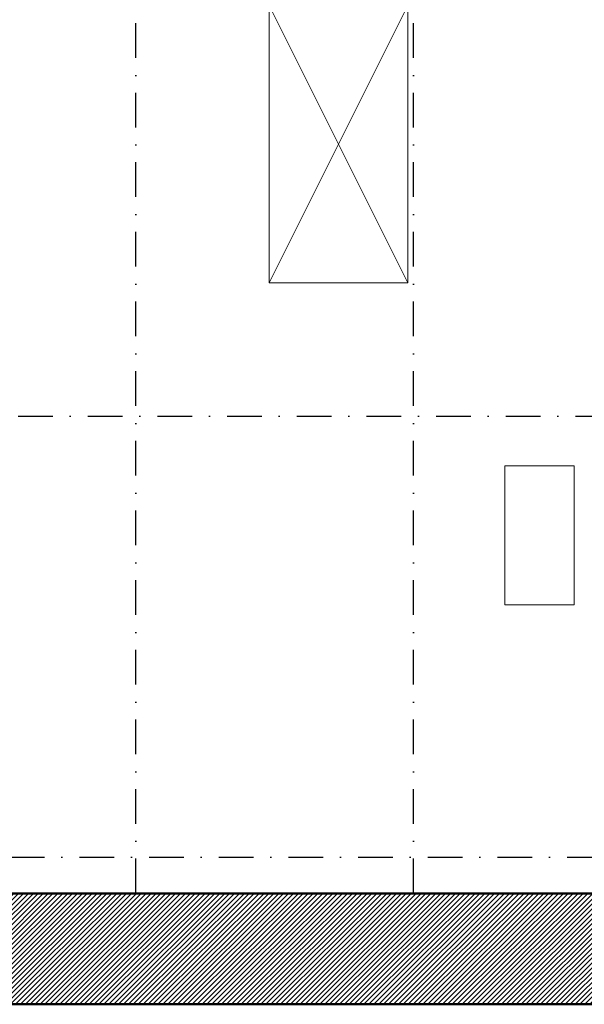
# Model space of a CAD drawing. Header units: centimetres. Extents: x -2715 to 104803, y -2927 to 32152.
# Tile 50 of 72: x 88594 to 88797, y -489 to -134. Entities that reach past the tile are written whole.
import ezdxf
from ezdxf.lldxf.tags import DXFTag

# ---------------------------------------------------------------- set-up
doc = ezdxf.new("R2010")
doc.units = ezdxf.units.CM
doc.header["$MEASUREMENT"] = 0
doc.linetypes.add('DASHDOT2', pattern=[0.5, 0.25, -0.125, 0, -0.125])
for name, color, linetype, lineweight in [('1_ hatch', 252, 'Continuous', 9), ('1_ przerywana  S_CONSTRUCTION', 252, 'DASHDOT2', 25), ('1_ wall STRUCT', 252, 'Continuous', 50), ('2_ equipment proj._skrzynie', 252, 'Continuous', 9), ('3_ PPOŻ  opisy', 252, 'Continuous', 18)]:
    doc.layers.add(name, color=color, linetype=linetype, lineweight=lineweight)
tags = doc.linetypes.add('Dash', pattern=[15, 10, -5]).pattern_tags.tags
tags[6:7] = [DXFTag(74, 4), DXFTag(75, 0), DXFTag(340, '0'), DXFTag(46, 0.0), DXFTag(50, 0.0), DXFTag(44, 0.0), DXFTag(45, 0.0)]
tags[4:5] = [DXFTag(74, 4), DXFTag(75, 0), DXFTag(340, '0'), DXFTag(46, 0.0), DXFTag(50, 0.0), DXFTag(44, 0.0), DXFTag(45, 0.0)]

# ---------------------------------------------------------------- blocks, each defined once
blk = doc.blocks.new('vcvcbv')
blk.add_lwpolyline([(-100, 50), (0, 50), (0, 0), (-100, 0), (-100, 50)])
at = {"linetype": 'Dash', "ltscale": 10}
blk.add_lwpolyline([(-100, 0), (0, 50), (0, 0), (-100, 50), (-100, 0)], dxfattribs=at)
blk = doc.blocks.new('sdadsfsdfd')
at = {"layer": '2_ equipment proj._skrzynie', "rotation": 90}
blk.add_blockref('vcvcbv', (1505, -600), dxfattribs=at)

msp = doc.modelspace()

# ---------------------------------------------------------------- hatches: boundary and pattern name
at = {"layer": '1_ hatch'}
h = msp.add_hatch(dxfattribs=at)
h.set_pattern_fill('ANSI31', color=256, scale=10)
h.paths.add_polyline_path([(88451.88, -489.07), (88451.88, -449.07), (88830.05, -449.07), (88830.05, -489.07)])

# ---------------------------------------------------------------- linework, layer by layer
at = {"layer": '1_ przerywana  S_CONSTRUCTION', "ltscale": 50}
for points in [[(88635.55, -449.07), (88635.55, 681.93)], [(88735.55, -449.07), (88735.55, 681.93)], [(86685.55, -277.07), (89183.55, -277.07)], [(86682.55, -436.07), (89183.55, -436.07)]]:
    msp.add_lwpolyline(points, dxfattribs=at)
at = {"layer": '1_ wall STRUCT'}
msp.add_lwpolyline([(88451.88, -489.07), (88451.88, -449.07), (88830.05, -449.07), (88830.05, -489.07), (88451.88, -489.07)], dxfattribs=at)
at = {"layer": '3_ PPOŻ  opisy', "linetype": 'Continuous', "lineweight": 20, "ltscale": 3}
msp.add_lwpolyline([(88768.48, -345.02), (88768.48, -295.02), (88793.48, -295.02), (88793.48, -345.02), (88768.48, -345.02)], dxfattribs=at)

# ---------------------------------------------------------------- block references
at = {"layer": '2_ equipment proj._skrzynie'}
msp.add_blockref('sdadsfsdfd', (87228.55, 470.93), dxfattribs=at)

doc.saveas('drawing.dxf')
